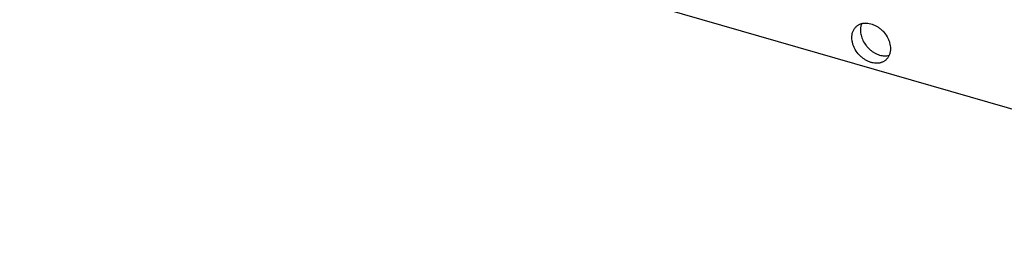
# Model space of a CAD drawing. Header units: millimetres. Extents: x 0 to 210, y 0 to 297.
# Tile 36 of 49: x 119.71 to 135.54, y 226.55 to 230.41. Entities that reach past the tile are written whole.
import ezdxf

# ---------------------------------------------------------------- set-up
doc = ezdxf.new("R2010")
doc.units = ezdxf.units.MM
doc.header["$LTSCALE"] = 19.36
doc.layers.get('0').update_dxf_attribs({"linetype": 'CONTINUOUS'})

msp = doc.modelspace()

# ---------------------------------------------------------------- linework, layer by layer
at = {"color": 7, "linetype": 'CONTINUOUS'}
msp.add_line((64.2592, 249.5882), (144.0776, 226.5466), dxfattribs=at)
for points, knots in [([(133.0863, 230.1237), (133.0863, 230.1328), (133.0871, 230.1508), (133.0907, 230.1772), (133.0969, 230.2025), (133.1054, 230.2265), (133.1162, 230.2489), (133.1293, 230.2696), (133.1445, 230.2885), (133.156, 230.2997), (133.162, 230.305)], [0, 0, 0, 0, 0.1348346, 0.2662136, 0.3943136, 0.5194326, 0.6419885, 0.7625097, 0.8816172, 1, 1, 1, 1]), ([(133.162, 230.305), (133.1672, 230.3094), (133.1779, 230.3178), (133.1953, 230.3288), (133.2139, 230.338), (133.2335, 230.3455), (133.254, 230.3512), (133.2827, 230.3564), (133.3205, 230.3581), (133.367, 230.3527), (133.4141, 230.3401), (133.4608, 230.3204), (133.5059, 230.2942), (133.5486, 230.2621), (133.6008, 230.2125), (133.6441, 230.1544), (133.6761, 230.0909), (133.6937, 230.0422), (133.7044, 229.9933), (133.7069, 229.9605), (133.7069, 229.9445)], [0, 0, 0, 0, 0.0259293, 0.0519738, 0.0782445, 0.1048444, 0.1318654, 0.1593859, 0.2161102, 0.2753821, 0.3372535, 0.4015469, 0.4678937, 0.5357787, 0.6045838, 0.7420087, 0.8094983, 0.8752844, 0.9388904, 1, 1, 1, 1]), ([(133.2446, 230.3485), (133.2412, 230.3405), (133.235, 230.324), (133.2285, 230.298), (133.2246, 230.2707), (133.2238, 230.2522), (133.2238, 230.2428)], [0, 0, 0, 0, 0.2406362, 0.4871356, 0.740132, 1, 1, 1, 1]), ([(133.2238, 230.2428), (133.2238, 230.2291), (133.2256, 230.2011), (133.2336, 230.1592), (133.2465, 230.1173), (133.2704, 230.0617), (133.3033, 230.0094), (133.3433, 229.9624), (133.3767, 229.9301), (133.4128, 229.9016), (133.4629, 229.8697), (133.5164, 229.8463), (133.571, 229.8335), (133.6108, 229.8294), (133.6494, 229.8308), (133.6742, 229.8355), (133.6861, 229.8387)], [0, 0, 0, 0, 0.0593777, 0.1208689, 0.1842747, 0.2492899, 0.382372, 0.4496727, 0.5167668, 0.5831668, 0.6484177, 0.7737543, 0.833498, 0.8910597, 0.9464907, 1, 1, 1, 1]), ([(133.6312, 229.7632), (133.6261, 229.7588), (133.6153, 229.7504), (133.5979, 229.7394), (133.5794, 229.7302), (133.5598, 229.7227), (133.5392, 229.717), (133.5105, 229.7118), (133.4727, 229.71), (133.4262, 229.7155), (133.3791, 229.7281), (133.3324, 229.7478), (133.2873, 229.774), (133.2446, 229.806), (133.1925, 229.8557), (133.1491, 229.9138), (133.1171, 229.9773), (133.0996, 230.026), (133.0888, 230.0749), (133.0863, 230.1077), (133.0863, 230.1237)], [0, 0, 0, 0, 0.0259293, 0.0519738, 0.0782445, 0.1048444, 0.1318654, 0.1593859, 0.2161102, 0.2753821, 0.3372535, 0.4015469, 0.4678937, 0.5357787, 0.6045838, 0.7420087, 0.8094983, 0.8752844, 0.9388904, 1, 1, 1, 1]), ([(133.7069, 229.9445), (133.7069, 229.9354), (133.7061, 229.9174), (133.7025, 229.891), (133.6964, 229.8657), (133.6879, 229.8417), (133.677, 229.8193), (133.664, 229.7986), (133.6488, 229.7797), (133.6372, 229.7685), (133.6312, 229.7632)], [0, 0, 0, 0, 0.1348346, 0.2662136, 0.3943136, 0.5194326, 0.6419885, 0.7625097, 0.8816172, 1, 1, 1, 1])]:
    msp.add_open_spline(points, degree=3, knots=knots, dxfattribs=at)

doc.saveas('drawing.dxf')
